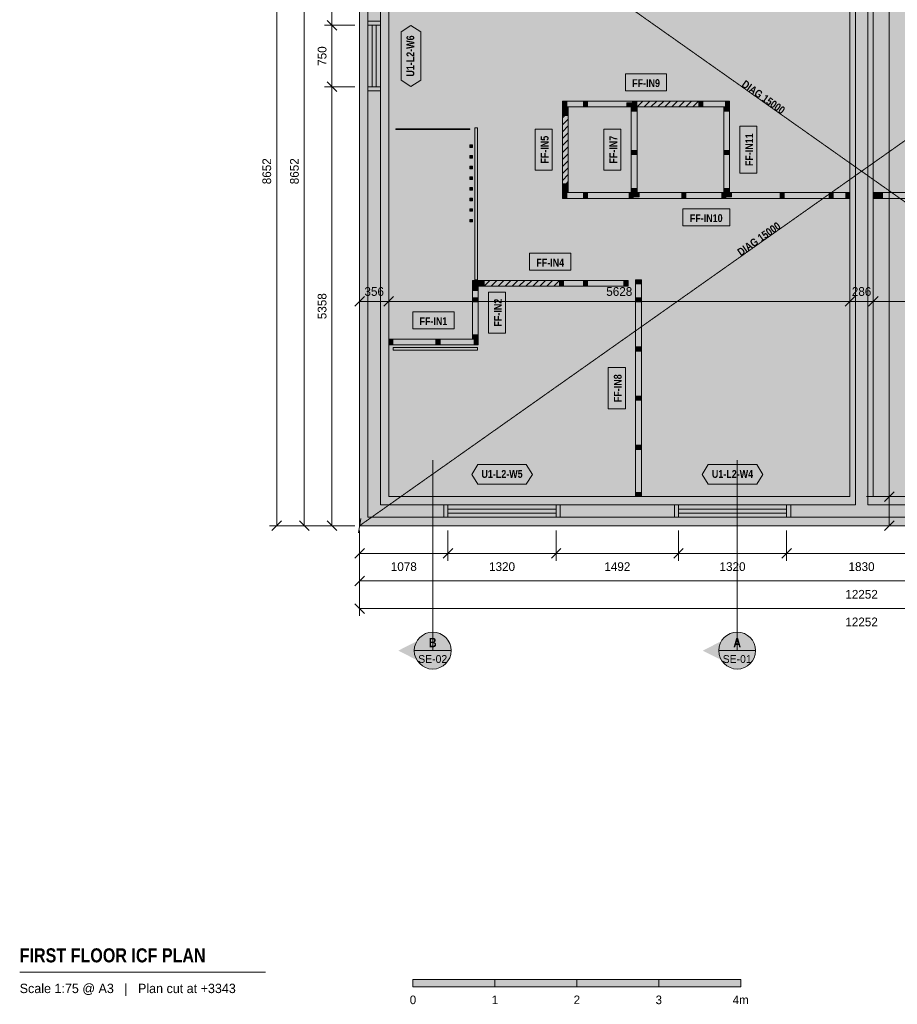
# Model space of a CAD drawing. Header units: millimetres. Extents: x -4149 to 16626, y -5842 to 13682.
# Tile 1 of 4: x -4149 to 6562, y -5842 to 6176. Entities that reach past the tile are written whole.
import ezdxf
from ezdxf.enums import TextEntityAlignment as Align

# ---------------------------------------------------------------- set-up
doc = ezdxf.new("R2010")
doc.units = ezdxf.units.MM
doc.linetypes.add('DASHED', pattern=[1.524, 1.27, -0.254])
for name, color, linetype in [('FILL-C_B2B2B5', 7, 'Continuous'), ('FILL-EPS', 7, 'Continuous'), ('FILL-INK', 7, 'Continuous'), ('FILL-RED', 7, 'Continuous'), ('FILL-TEAL_DK', 7, 'Continuous'), ('FILL-TIMBER', 7, 'Continuous'), ('FILL-WHITE', 7, 'Continuous'), ('LINE-C_85297A', 7, 'Continuous'), ('LINE-C_85297A-DASH', 7, 'DASHED'), ('LINE-INK', 7, 'Continuous'), ('LINE-INK-DASH', 7, 'DASHED'), ('LINE-RED', 7, 'Continuous'), ('LINE-RED-DASH', 7, 'DASHED'), ('LINE-STEEL_GREY', 7, 'Continuous'), ('LINE-STEEL_GREY-DASH', 7, 'DASHED'), ('LINE-TEAL_DK', 7, 'Continuous'), ('LINE-TIMBER_DK', 7, 'Continuous'), ('TEXT-C_85297A', 7, 'Continuous'), ('TEXT-INK', 7, 'Continuous'), ('TEXT-RED', 7, 'Continuous'), ('TEXT-STEEL_GREY', 7, 'Continuous'), ('TEXT-TEAL_DK', 7, 'Continuous')]:
    doc.layers.add(name, color=color, linetype=linetype)
doc.styles.add('OpenSansCondensed-Bold', font='OpenSansCondensed-Bold.ttf')

msp = doc.modelspace()

# ---------------------------------------------------------------- hatches: boundary and pattern name
at = {"layer": 'FILL-C_B2B2B5', "true_color": 0xb2b2b5}
h = msp.add_hatch(color=253, dxfattribs=at)
h.dxf.hatch_style = 1
h.paths.add_polyline_path([(12151, 8551), (12151, 102), (102, 102), (102, 8551)])
h.paths.add_polyline_path([(11998, 254), (11998, 8398), (6202, 8398), (6202, 254)], flags=0)
h.paths.add_polyline_path([(254, 8398), (254, 254), (6050, 254), (6050, 8398)], flags=0)
at = {"layer": 'FILL-EPS', "true_color": 0xccffff}
h = msp.add_hatch(color=7, dxfattribs=at)
h.dxf.hatch_style = 1
h.paths.add_polyline_path([(0, 8652), (12252, 8652), (12252, 0), (0, 0)])
h.paths.add_polyline_path([(102, 8551), (102, 102), (12151, 102), (12151, 8551)], flags=0)
h = msp.add_hatch(color=7, dxfattribs=at)
h.dxf.hatch_style = 1
h.paths.add_polyline_path([(6050, 8398), (6050, 254), (254, 254), (254, 8398)])
h.paths.add_polyline_path([(5983, 356), (5983, 8297), (356, 8297), (356, 356)], flags=0)
h = msp.add_hatch(color=7, dxfattribs=at)
h.dxf.hatch_style = 1
h.paths.add_polyline_path([(6202, 254), (6202, 8398), (11998, 8398), (11998, 254)])
h.paths.add_polyline_path([(11897, 8297), (6269, 8297), (6269, 356), (11897, 356)], flags=0)
at = {"layer": 'FILL-INK', "true_color": 0x14141a}
h = msp.add_hatch(color=250, dxfattribs=at)
h.dxf.hatch_style = 1
h.paths.add_polyline_path([(651, -5630), (1651, -5630), (1651, -5540), (651, -5540)])
h = msp.add_hatch(color=250, dxfattribs=at)
h.dxf.hatch_style = 1
h.paths.add_polyline_path([(2651, -5630), (3651, -5630), (3651, -5540), (2651, -5540)])
at = {"layer": 'FILL-RED', "true_color": 0xb81a1f}
h = msp.add_hatch(color=242, dxfattribs=at)
h.dxf.hatch_style = 1
h.paths.add_polyline_path([(472, -1525), (892, -1739), (892, -1311)])
h = msp.add_hatch(color=242, dxfattribs=at)
h.dxf.hatch_style = 1
h.paths.add_polyline_path([(4188, -1525), (4608, -1739), (4608, -1311)])
at = {"layer": 'FILL-TEAL_DK', "true_color": 0x006b5c}
h = msp.add_hatch(color=126, dxfattribs=at)
h.dxf.hatch_style = 1
h.paths.add_polyline_path([(102, 6158), (254, 6158), (254, 6108), (102, 6108)])
h = msp.add_hatch(color=126, dxfattribs=at)
h.dxf.hatch_style = 1
h.paths.add_polyline_path([(102, 5358), (254, 5358), (254, 5307), (102, 5307)])
h = msp.add_hatch(color=126, dxfattribs=at)
h.dxf.hatch_style = 1
h.paths.add_polyline_path([(1028, 102), (1028, 254), (1078, 254), (1078, 102), (1028, 102)])
h = msp.add_hatch(color=126, dxfattribs=at)
h.dxf.hatch_style = 1
h.paths.add_polyline_path([(2398, 254), (2448, 254), (2448, 102), (2398, 102)])
h = msp.add_hatch(color=126, dxfattribs=at)
h.dxf.hatch_style = 1
h.paths.add_polyline_path([(3841, 254), (3891, 254), (3891, 102), (3841, 102)])
h = msp.add_hatch(color=126, dxfattribs=at)
h.dxf.hatch_style = 1
h.paths.add_polyline_path([(5211, 254), (5261, 254), (5261, 102), (5211, 102)])
at = {"layer": 'FILL-TIMBER', "true_color": 0xeddbb8}
h = msp.add_hatch(color=254, dxfattribs=at)
h.dxf.hatch_style = 1
h.paths.add_polyline_path([(2528, 5113), (2492, 5113), (2478, 5113), (2478, 5133), (2478, 5183), (2513, 5183), (2528, 5183), (2528, 5163)])
h = msp.add_hatch(color=254, dxfattribs=at)
h.dxf.hatch_style = 1
h.paths.add_polyline_path([(2781, 5113), (2745, 5113), (2731, 5113), (2731, 5133), (2731, 5183), (2766, 5183), (2781, 5183), (2781, 5163)])
h = msp.add_hatch(color=254, dxfattribs=at)
h.dxf.hatch_style = 1
h.paths.add_polyline_path([(3382, 5113), (3347, 5113), (3332, 5113), (3332, 5133), (3332, 5183), (3367, 5183), (3382, 5183), (3382, 5163)])
h = msp.add_hatch(color=254, dxfattribs=at)
h.dxf.hatch_style = 1
h.paths.add_polyline_path([(4190, 5113), (4155, 5113), (4140, 5113), (4140, 5133), (4140, 5183), (4175, 5183), (4190, 5183), (4190, 5163)])
h = msp.add_hatch(color=254, dxfattribs=at)
h.dxf.hatch_style = 1
h.paths.add_polyline_path([(4513, 5113), (4478, 5113), (4464, 5113), (4464, 5133), (4464, 5183), (4499, 5183), (4513, 5183), (4513, 5163)])
h = msp.add_hatch(color=254, dxfattribs=at)
h.dxf.hatch_style = 1
h.paths.add_polyline_path([(2547, 5111), (2547, 5076), (2547, 5061), (2527, 5061), (2478, 5061), (2478, 5096), (2478, 5111), (2498, 5111)])
h = msp.add_hatch(color=254, dxfattribs=at)
h.dxf.hatch_style = 1
h.paths.add_polyline_path([(2547, 5056), (2547, 5021), (2547, 5006), (2527, 5006), (2478, 5006), (2478, 5041), (2478, 5056), (2498, 5056)])
h = msp.add_hatch(color=254, dxfattribs=at)
h.dxf.hatch_style = 1
h.paths.add_polyline_path([(3332, 5113), (3282, 5113), (3262, 5113), (3262, 5128), (3262, 5163), (3312, 5163), (3332, 5163), (3332, 5148)])
h = msp.add_hatch(color=254, dxfattribs=at)
h.dxf.hatch_style = 1
h.paths.add_polyline_path([(3386, 5111), (3386, 5076), (3386, 5061), (3365, 5061), (3316, 5061), (3316, 5096), (3316, 5111), (3336, 5111)])
h = msp.add_hatch(color=254, dxfattribs=at)
h.dxf.hatch_style = 1
h.paths.add_polyline_path([(4513, 5111), (4513, 5076), (4513, 5061), (4493, 5061), (4444, 5061), (4444, 5096), (4444, 5111), (4464, 5111)])
h = msp.add_hatch(color=254, dxfattribs=at)
h.dxf.hatch_style = 1
h.paths.add_polyline_path([(3386, 4581), (3386, 4545), (3386, 4531), (3365, 4531), (3316, 4531), (3316, 4566), (3316, 4581), (3336, 4581)])
h = msp.add_hatch(color=254, dxfattribs=at)
h.dxf.hatch_style = 1
h.paths.add_polyline_path([(4513, 4581), (4513, 4545), (4513, 4531), (4493, 4531), (4444, 4531), (4444, 4566), (4444, 4581), (4464, 4581)])
h = msp.add_hatch(color=254, dxfattribs=at)
h.dxf.hatch_style = 1
h.paths.add_polyline_path([(2547, 4172), (2547, 4137), (2547, 4122), (2527, 4122), (2478, 4122), (2478, 4157), (2478, 4172), (2498, 4172)])
h = msp.add_hatch(color=254, dxfattribs=at)
h.dxf.hatch_style = 1
h.paths.add_polyline_path([(2547, 4117), (2547, 4082), (2547, 4067), (2527, 4067), (2478, 4067), (2478, 4102), (2478, 4117), (2498, 4117)])
h = msp.add_hatch(color=254, dxfattribs=at)
h.dxf.hatch_style = 1
h.paths.add_polyline_path([(3386, 4117), (3386, 4082), (3386, 4067), (3365, 4067), (3316, 4067), (3316, 4102), (3316, 4117), (3336, 4117)])
h = msp.add_hatch(color=254, dxfattribs=at)
h.dxf.hatch_style = 1
h.paths.add_polyline_path([(4513, 4117), (4513, 4082), (4513, 4067), (4493, 4067), (4444, 4067), (4444, 4102), (4444, 4117), (4464, 4117)])
h = msp.add_hatch(color=254, dxfattribs=at)
h.dxf.hatch_style = 1
h.paths.add_polyline_path([(2528, 3995), (2492, 3995), (2478, 3995), (2478, 4015), (2478, 4065), (2513, 4065), (2528, 4065), (2528, 4045)])
h = msp.add_hatch(color=254, dxfattribs=at)
h.dxf.hatch_style = 1
h.paths.add_polyline_path([(2781, 3995), (2745, 3995), (2731, 3995), (2731, 4015), (2731, 4065), (2766, 4065), (2781, 4065), (2781, 4045)])
h = msp.add_hatch(color=254, dxfattribs=at)
h.dxf.hatch_style = 1
h.paths.add_polyline_path([(3340, 3995), (3305, 3995), (3290, 3995), (3290, 4015), (3290, 4065), (3326, 4065), (3340, 4065), (3340, 4045)])
h = msp.add_hatch(color=254, dxfattribs=at)
h.dxf.hatch_style = 1
h.paths.add_polyline_path([(3411, 4015), (3361, 4015), (3340, 4015), (3340, 4030), (3340, 4065), (3390, 4065), (3411, 4065), (3411, 4050)])
h = msp.add_hatch(color=254, dxfattribs=at)
h.dxf.hatch_style = 1
h.paths.add_polyline_path([(3981, 3995), (3945, 3995), (3931, 3995), (3931, 4015), (3931, 4065), (3966, 4065), (3981, 4065), (3981, 4045)])
h = msp.add_hatch(color=254, dxfattribs=at)
h.dxf.hatch_style = 1
h.paths.add_polyline_path([(4468, 3995), (4433, 3995), (4419, 3995), (4419, 4015), (4419, 4065), (4454, 4065), (4468, 4065), (4468, 4045)])
h = msp.add_hatch(color=254, dxfattribs=at)
h.dxf.hatch_style = 1
h.paths.add_polyline_path([(4538, 4015), (4489, 4015), (4468, 4015), (4468, 4030), (4468, 4065), (4518, 4065), (4538, 4065), (4538, 4050)])
h = msp.add_hatch(color=254, dxfattribs=at)
h.dxf.hatch_style = 1
h.paths.add_polyline_path([(5181, 3995), (5145, 3995), (5131, 3995), (5131, 4015), (5131, 4065), (5166, 4065), (5181, 4065), (5181, 4045)])
h = msp.add_hatch(color=254, dxfattribs=at)
h.dxf.hatch_style = 1
h.paths.add_polyline_path([(5781, 3995), (5745, 3995), (5731, 3995), (5731, 4015), (5731, 4065), (5766, 4065), (5781, 4065), (5781, 4045)])
h = msp.add_hatch(color=254, dxfattribs=at)
h.dxf.hatch_style = 1
h.paths.add_polyline_path([(5983, 3995), (5948, 3995), (5933, 3995), (5933, 4015), (5933, 4065), (5969, 4065), (5983, 4065), (5983, 4045)])
h = msp.add_hatch(color=254, dxfattribs=at)
h.dxf.hatch_style = 1
h.paths.add_polyline_path([(6319, 3995), (6284, 3995), (6269, 3995), (6269, 4015), (6269, 4065), (6305, 4065), (6319, 4065), (6319, 4045)])
h = msp.add_hatch(color=254, dxfattribs=at)
h.dxf.hatch_style = 1
h.paths.add_polyline_path([(6381, 3995), (6345, 3995), (6331, 3995), (6331, 4015), (6331, 4065), (6366, 4065), (6381, 4065), (6381, 4045)])
h = msp.add_hatch(color=254, dxfattribs=at)
h.dxf.hatch_style = 1
h.paths.add_polyline_path([(1426, 2922), (1391, 2922), (1376, 2922), (1376, 2942), (1376, 2992), (1411, 2992), (1426, 2992), (1426, 2972)])
h = msp.add_hatch(color=254, dxfattribs=at)
h.dxf.hatch_style = 1
h.paths.add_polyline_path([(1446, 2920), (1446, 2885), (1446, 2870), (1426, 2870), (1376, 2870), (1376, 2905), (1376, 2920), (1396, 2920)])
h = msp.add_hatch(color=254, dxfattribs=at)
h.dxf.hatch_style = 1
h.paths.add_polyline_path([(1521, 2922), (1486, 2922), (1471, 2922), (1471, 2942), (1471, 2992), (1506, 2992), (1521, 2992), (1521, 2972)])
h = msp.add_hatch(color=254, dxfattribs=at)
h.dxf.hatch_style = 1
h.paths.add_polyline_path([(2489, 2922), (2454, 2922), (2439, 2922), (2439, 2942), (2439, 2992), (2474, 2992), (2489, 2992), (2489, 2972)])
h = msp.add_hatch(color=254, dxfattribs=at)
h.dxf.hatch_style = 1
h.paths.add_polyline_path([(2781, 2922), (2745, 2922), (2731, 2922), (2731, 2942), (2731, 2992), (2766, 2992), (2781, 2992), (2781, 2972)])
h = msp.add_hatch(color=254, dxfattribs=at)
h.dxf.hatch_style = 1
h.paths.add_polyline_path([(3276, 2922), (3241, 2922), (3226, 2922), (3226, 2942), (3226, 2992), (3262, 2992), (3276, 2992), (3276, 2972)])
h = msp.add_hatch(color=254, dxfattribs=at)
h.dxf.hatch_style = 1
h.paths.add_polyline_path([(3439, 3001), (3439, 2966), (3439, 2951), (3418, 2951), (3369, 2951), (3369, 2986), (3369, 3001), (3389, 3001)])
h = msp.add_hatch(color=254, dxfattribs=at)
h.dxf.hatch_style = 1
h.paths.add_polyline_path([(1446, 2781), (1446, 2745), (1446, 2731), (1426, 2731), (1376, 2731), (1376, 2766), (1376, 2781), (1396, 2781)])
h = msp.add_hatch(color=254, dxfattribs=at)
h.dxf.hatch_style = 1
h.paths.add_polyline_path([(3439, 2781), (3439, 2745), (3439, 2731), (3418, 2731), (3369, 2731), (3369, 2766), (3369, 2781), (3389, 2781)])
h = msp.add_hatch(color=254, dxfattribs=at)
h.dxf.hatch_style = 1
h.paths.add_polyline_path([(1446, 2330), (1446, 2294), (1446, 2280), (1426, 2280), (1376, 2280), (1376, 2315), (1376, 2330), (1396, 2330)])
h = msp.add_hatch(color=254, dxfattribs=at)
h.dxf.hatch_style = 1
h.paths.add_polyline_path([(406, 2208), (371, 2208), (356, 2208), (356, 2228), (356, 2278), (391, 2278), (406, 2278), (406, 2257)])
h = msp.add_hatch(color=254, dxfattribs=at)
h.dxf.hatch_style = 1
h.paths.add_polyline_path([(981, 2208), (945, 2208), (931, 2208), (931, 2228), (931, 2278), (966, 2278), (981, 2278), (981, 2257)])
h = msp.add_hatch(color=254, dxfattribs=at)
h.dxf.hatch_style = 1
h.paths.add_polyline_path([(1446, 2208), (1411, 2208), (1396, 2208), (1396, 2228), (1396, 2278), (1431, 2278), (1446, 2278), (1446, 2257)])
h = msp.add_hatch(color=254, dxfattribs=at)
h.dxf.hatch_style = 1
h.paths.add_polyline_path([(3439, 2181), (3439, 2145), (3439, 2131), (3418, 2131), (3369, 2131), (3369, 2166), (3369, 2181), (3389, 2181)])
h = msp.add_hatch(color=254, dxfattribs=at)
h.dxf.hatch_style = 1
h.paths.add_polyline_path([(3439, 1581), (3439, 1545), (3439, 1531), (3418, 1531), (3369, 1531), (3369, 1566), (3369, 1581), (3389, 1581)])
h = msp.add_hatch(color=254, dxfattribs=at)
h.dxf.hatch_style = 1
h.paths.add_polyline_path([(3439, 981), (3439, 945), (3439, 931), (3418, 931), (3369, 931), (3369, 966), (3369, 981), (3389, 981)])
h = msp.add_hatch(color=254, dxfattribs=at)
h.dxf.hatch_style = 1
h.paths.add_polyline_path([(3439, 406), (3439, 371), (3439, 356), (3418, 356), (3369, 356), (3369, 391), (3369, 406), (3389, 406)])
at = {"layer": 'FILL-WHITE', "true_color": 0xffffff}
h = msp.add_hatch(color=7, dxfattribs=at)
h.dxf.hatch_style = 1
h.paths.add_polyline_path([(626, 5362), (506, 5437), (506, 6028), (626, 6103), (746, 6028), (746, 5437)])
h = msp.add_hatch(color=7, dxfattribs=at)
h.dxf.hatch_style = 1
h.paths.add_polyline_path([(4487, 5373), (5211, 4863), (5365, 5081), (4642, 5592)])
h = msp.add_hatch(color=7, dxfattribs=at)
h.dxf.hatch_style = 1
h.paths.add_polyline_path([(3245, 5309), (3746, 5309), (3746, 5517), (3245, 5517)])
at = {"layer": 'FILL-WHITE', "true_color": 0xfaf5e8}
h = msp.add_hatch(color=7, dxfattribs=at)
h.dxf.hatch_style = 1
h.paths.add_polyline_path([(2781, 5113), (2745, 5113), (2731, 5113), (2528, 5113), (2492, 5113), (2478, 5113), (2478, 5133), (2478, 5183), (2513, 5183), (2528, 5183), (2731, 5183), (2766, 5183), (2781, 5183), (3332, 5183), (3367, 5183), (3382, 5183), (3382, 5163), (3382, 5113), (3347, 5113), (3332, 5113), (3282, 5113), (3262, 5113)])
at = {"layer": 'FILL-WHITE', "true_color": 0xffffff}
h = msp.add_hatch(color=7, dxfattribs=at)
h.dxf.hatch_style = 1
h.paths.add_polyline_path([(3382, 5113), (3382, 5183), (4140, 5183), (4140, 5113)])
at = {"layer": 'FILL-WHITE', "true_color": 0xfaf5e8}
h = msp.add_hatch(color=7, dxfattribs=at)
h.dxf.hatch_style = 1
h.paths.add_polyline_path([(4140, 5113), (4140, 5133), (4140, 5183), (4175, 5183), (4190, 5183), (4464, 5183), (4499, 5183), (4513, 5183), (4513, 5163), (4513, 5113), (4478, 5113), (4464, 5113), (4190, 5113), (4155, 5113)])
h = msp.add_hatch(color=7, dxfattribs=at)
h.dxf.hatch_style = 1
h.paths.add_polyline_path([(2547, 5006), (2527, 5006), (2478, 5006), (2478, 5041), (2478, 5056), (2478, 5061), (2478, 5096), (2478, 5111), (2498, 5111), (2547, 5111), (2547, 5076), (2547, 5061), (2547, 5056), (2547, 5021)])
h = msp.add_hatch(color=7, dxfattribs=at)
h.dxf.hatch_style = 1
h.paths.add_polyline_path([(3386, 4067), (3365, 4067), (3316, 4067), (3316, 4102), (3316, 4117), (3316, 4531), (3316, 4566), (3316, 4581), (3316, 5061), (3316, 5096), (3316, 5111), (3336, 5111), (3386, 5111), (3386, 5076), (3386, 5061), (3386, 4581), (3386, 4545), (3386, 4531), (3386, 4117), (3386, 4082)])
h = msp.add_hatch(color=7, dxfattribs=at)
h.dxf.hatch_style = 1
h.paths.add_polyline_path([(4513, 4067), (4493, 4067), (4444, 4067), (4444, 4102), (4444, 4117), (4444, 4531), (4444, 4566), (4444, 4581), (4444, 5061), (4444, 5096), (4444, 5111), (4464, 5111), (4513, 5111), (4513, 5076), (4513, 5061), (4513, 4581), (4513, 4545), (4513, 4531), (4513, 4117), (4513, 4082)])
at = {"layer": 'FILL-WHITE', "true_color": 0xffffff}
h = msp.add_hatch(color=7, dxfattribs=at)
h.dxf.hatch_style = 1
h.paths.add_polyline_path([(2478, 4172), (2478, 5006), (2547, 5006), (2547, 4172)])
h = msp.add_hatch(color=7, dxfattribs=at)
h.dxf.hatch_style = 1
h.paths.add_polyline_path([(441, 4843), (1344, 4843), (1344, 4834), (441, 4834)])
h = msp.add_hatch(color=7, dxfattribs=at)
h.dxf.hatch_style = 1
h.paths.add_polyline_path([(1406, 4855), (1438, 4855), (1438, 3001), (1406, 3001)])
h = msp.add_hatch(color=7, dxfattribs=at)
h.dxf.hatch_style = 1
h.paths.add_polyline_path([(2351, 4338), (2351, 4840), (2144, 4840), (2144, 4338)])
h = msp.add_hatch(color=7, dxfattribs=at)
h.dxf.hatch_style = 1
h.paths.add_polyline_path([(3189, 4338), (3189, 4840), (2982, 4840), (2982, 4338)])
h = msp.add_hatch(color=7, dxfattribs=at)
h.dxf.hatch_style = 1
h.paths.add_polyline_path([(4847, 4301), (4847, 4877), (4640, 4877), (4640, 4301)])
h = msp.add_hatch(color=7, dxfattribs=at)
h.dxf.hatch_style = 1
h.paths.add_polyline_path([(1344, 4649), (1376, 4649), (1376, 4617), (1344, 4617)])
h = msp.add_hatch(color=7, dxfattribs=at)
h.dxf.hatch_style = 1
h.paths.add_polyline_path([(1344, 4519), (1376, 4519), (1376, 4487), (1344, 4487)])
h = msp.add_hatch(color=7, dxfattribs=at)
h.dxf.hatch_style = 1
h.paths.add_polyline_path([(1344, 4389), (1376, 4389), (1376, 4357), (1344, 4357)])
h = msp.add_hatch(color=7, dxfattribs=at)
h.dxf.hatch_style = 1
h.paths.add_polyline_path([(1344, 4259), (1376, 4259), (1376, 4227), (1344, 4227)])
h = msp.add_hatch(color=7, dxfattribs=at)
h.dxf.hatch_style = 1
h.paths.add_polyline_path([(1344, 4129), (1376, 4129), (1376, 4097), (1344, 4097)])
at = {"layer": 'FILL-WHITE', "true_color": 0xfaf5e8}
h = msp.add_hatch(color=7, dxfattribs=at)
h.dxf.hatch_style = 1
h.paths.add_polyline_path([(2547, 4067), (2527, 4067), (2478, 4067), (2478, 4102), (2478, 4117), (2478, 4122), (2478, 4157), (2478, 4172), (2498, 4172), (2547, 4172), (2547, 4137), (2547, 4122), (2547, 4117), (2547, 4082)])
at = {"layer": 'FILL-WHITE', "true_color": 0xffffff}
h = msp.add_hatch(color=7, dxfattribs=at)
h.dxf.hatch_style = 1
h.paths.add_polyline_path([(1344, 3999), (1376, 3999), (1376, 3967), (1344, 3967)])
at = {"layer": 'FILL-WHITE', "true_color": 0xfaf5e8}
h = msp.add_hatch(color=7, dxfattribs=at)
h.dxf.hatch_style = 1
h.paths.add_polyline_path([(2478, 3995), (2478, 4015), (2478, 4065), (2513, 4065), (2528, 4065), (2731, 4065), (2766, 4065), (2781, 4065), (3290, 4065), (3326, 4065), (3340, 4065), (3390, 4065), (3411, 4065), (3931, 4065), (3966, 4065), (3981, 4065), (4419, 4065), (4454, 4065), (4468, 4065), (4518, 4065), (4538, 4065), (5131, 4065), (5166, 4065), (5181, 4065), (5731, 4065), (5766, 4065), (5781, 4065), (5933, 4065), (5969, 4065), (5983, 4065), (5983, 4045), (5983, 3995), (5948, 3995), (5933, 3995), (5781, 3995), (5745, 3995), (5731, 3995), (5181, 3995), (5145, 3995), (5131, 3995), (4468, 3995), (4433, 3995), (4419, 3995), (3981, 3995), (3945, 3995), (3931, 3995), (3340, 3995), (3305, 3995), (3290, 3995), (2781, 3995), (2745, 3995), (2731, 3995), (2528, 3995), (2492, 3995)])
h = msp.add_hatch(color=7, dxfattribs=at)
h.dxf.hatch_style = 1
h.paths.add_polyline_path([(6269, 3995), (6269, 4015), (6269, 4065), (6305, 4065), (6319, 4065), (6331, 4065), (6366, 4065), (6381, 4065), (6931, 4065), (6966, 4065), (6981, 4065), (7531, 4065), (7566, 4065), (7581, 4065), (7714, 4065), (7749, 4065), (7764, 4065), (7813, 4065), (7834, 4065), (8131, 4065), (8166, 4065), (8181, 4065), (8731, 4065), (8766, 4065), (8781, 4065), (8842, 4065), (8877, 4065), (8892, 4065), (8941, 4065), (8962, 4065), (9331, 4065), (9366, 4065), (9381, 4065), (9725, 4065), (9760, 4065), (9775, 4065), (9775, 4045), (9775, 3995), (9740, 3995), (9725, 3995), (9381, 3995), (9345, 3995), (9331, 3995), (8892, 3995), (8857, 3995), (8842, 3995), (8781, 3995), (8745, 3995), (8731, 3995), (8181, 3995), (8145, 3995), (8131, 3995), (7764, 3995), (7729, 3995), (7714, 3995), (7581, 3995), (7545, 3995), (7531, 3995), (6981, 3995), (6945, 3995), (6931, 3995), (6381, 3995), (6345, 3995), (6331, 3995), (6319, 3995), (6284, 3995)])
at = {"layer": 'FILL-WHITE', "true_color": 0xffffff}
h = msp.add_hatch(color=7, dxfattribs=at)
h.dxf.hatch_style = 1
h.paths.add_polyline_path([(1344, 3869), (1376, 3869), (1376, 3837), (1344, 3837)])
h = msp.add_hatch(color=7, dxfattribs=at)
h.dxf.hatch_style = 1
h.paths.add_polyline_path([(3943, 3661), (4518, 3661), (4518, 3869), (3943, 3869)])
h = msp.add_hatch(color=7, dxfattribs=at)
h.dxf.hatch_style = 1
h.paths.add_polyline_path([(4591, 3132), (5314, 3643), (5160, 3861), (4437, 3350)])
h = msp.add_hatch(color=7, dxfattribs=at)
h.dxf.hatch_style = 1
h.paths.add_polyline_path([(1344, 3739), (1376, 3739), (1376, 3707), (1344, 3707)])
h = msp.add_hatch(color=7, dxfattribs=at)
h.dxf.hatch_style = 1
h.paths.add_polyline_path([(2075, 3118), (2577, 3118), (2577, 3326), (2075, 3326)])
at = {"layer": 'FILL-WHITE', "true_color": 0xfaf5e8}
h = msp.add_hatch(color=7, dxfattribs=at)
h.dxf.hatch_style = 1
h.paths.add_polyline_path([(1376, 2922), (1376, 2942), (1376, 2992), (1411, 2992), (1426, 2992), (1471, 2992), (1506, 2992), (1521, 2992), (1521, 2972), (1521, 2922), (1486, 2922), (1471, 2922), (1426, 2922), (1391, 2922)])
h = msp.add_hatch(color=7, dxfattribs=at)
h.dxf.hatch_style = 1
h.paths.add_polyline_path([(1446, 2280), (1426, 2280), (1376, 2280), (1376, 2315), (1376, 2330), (1376, 2731), (1376, 2766), (1376, 2781), (1376, 2870), (1376, 2905), (1376, 2920), (1396, 2920), (1446, 2920), (1446, 2885), (1446, 2870), (1446, 2781), (1446, 2745), (1446, 2731), (1446, 2330), (1446, 2294)])
at = {"layer": 'FILL-WHITE', "true_color": 0xffffff}
h = msp.add_hatch(color=7, dxfattribs=at)
h.dxf.hatch_style = 1
h.paths.add_polyline_path([(1521, 2922), (1521, 2992), (2439, 2992), (2439, 2922)])
at = {"layer": 'FILL-WHITE', "true_color": 0xfaf5e8}
h = msp.add_hatch(color=7, dxfattribs=at)
h.dxf.hatch_style = 1
h.paths.add_polyline_path([(2439, 2922), (2439, 2942), (2439, 2992), (2474, 2992), (2489, 2992), (2731, 2992), (2766, 2992), (2781, 2992), (3226, 2992), (3262, 2992), (3276, 2992), (3276, 2972), (3276, 2922), (3241, 2922), (3226, 2922), (2781, 2922), (2745, 2922), (2731, 2922), (2489, 2922), (2454, 2922)])
h = msp.add_hatch(color=7, dxfattribs=at)
h.dxf.hatch_style = 1
h.paths.add_polyline_path([(3439, 356), (3418, 356), (3369, 356), (3369, 391), (3369, 406), (3369, 931), (3369, 966), (3369, 981), (3369, 1531), (3369, 1566), (3369, 1581), (3369, 2131), (3369, 2166), (3369, 2181), (3369, 2731), (3369, 2766), (3369, 2781), (3369, 2951), (3369, 2986), (3369, 3001), (3389, 3001), (3439, 3001), (3439, 2966), (3439, 2951), (3439, 2781), (3439, 2745), (3439, 2731), (3439, 2181), (3439, 2145), (3439, 2131), (3439, 1581), (3439, 1545), (3439, 1531), (3439, 981), (3439, 945), (3439, 931), (3439, 406), (3439, 371)])
at = {"layer": 'FILL-WHITE', "true_color": 0xffffff}
h = msp.add_hatch(color=7, dxfattribs=at)
h.dxf.hatch_style = 1
h.paths.add_polyline_path([(1780, 2349), (1780, 2851), (1572, 2851), (1572, 2349)])
h = msp.add_hatch(color=7, dxfattribs=at)
h.dxf.hatch_style = 1
h.paths.add_polyline_path([(650, 2404), (1152, 2404), (1152, 2611), (650, 2611)])
at = {"layer": 'FILL-WHITE', "true_color": 0xfaf5e8}
h = msp.add_hatch(color=7, dxfattribs=at)
h.dxf.hatch_style = 1
h.paths.add_polyline_path([(356, 2208), (356, 2228), (356, 2278), (391, 2278), (406, 2278), (931, 2278), (966, 2278), (981, 2278), (1396, 2278), (1431, 2278), (1446, 2278), (1446, 2257), (1446, 2208), (1411, 2208), (1396, 2208), (981, 2208), (945, 2208), (931, 2208), (406, 2208), (371, 2208)])
at = {"layer": 'FILL-WHITE', "true_color": 0xffffff}
h = msp.add_hatch(color=7, dxfattribs=at)
h.dxf.hatch_style = 1
h.paths.add_polyline_path([(409, 2176), (1438, 2176), (1438, 2144), (409, 2144)])
h = msp.add_hatch(color=7, dxfattribs=at)
h.dxf.hatch_style = 1
h.paths.add_polyline_path([(3243, 1428), (3243, 1929), (3035, 1929), (3035, 1428)])
h = msp.add_hatch(color=7, dxfattribs=at)
h.dxf.hatch_style = 1
h.paths.add_polyline_path([(1368, 626), (1443, 746), (2034, 746), (2109, 626), (2034, 506), (1443, 506)])
h = msp.add_hatch(color=7, dxfattribs=at)
h.dxf.hatch_style = 1
h.paths.add_polyline_path([(4180, 626), (4255, 746), (4847, 746), (4922, 626), (4847, 506), (4255, 506)])
h = msp.add_hatch(color=7, dxfattribs=at)
h.dxf.hatch_style = 1
h.paths.add_polyline_path([(1117, -1525), (1109, -1467), (1087, -1412), (1051, -1366), (1004, -1330), (950, -1308), (892, -1300), (834, -1308), (779, -1330), (733, -1366), (697, -1412), (675, -1467), (667, -1525), (675, -1583), (697, -1638), (733, -1684), (779, -1720), (834, -1742), (892, -1750), (950, -1742), (1004, -1720), (1051, -1684), (1087, -1638), (1109, -1583)])
h = msp.add_hatch(color=7, dxfattribs=at)
h.dxf.hatch_style = 1
h.paths.add_polyline_path([(4833, -1525), (4825, -1467), (4803, -1412), (4767, -1366), (4721, -1330), (4666, -1308), (4608, -1300), (4550, -1308), (4496, -1330), (4449, -1366), (4413, -1412), (4391, -1467), (4383, -1525), (4391, -1583), (4413, -1638), (4449, -1684), (4496, -1720), (4550, -1742), (4608, -1750), (4666, -1742), (4721, -1720), (4767, -1684), (4803, -1638), (4825, -1583)])
h = msp.add_hatch(color=7, dxfattribs=at)
h.dxf.hatch_style = 1
h.paths.add_polyline_path([(1651, -5630), (2651, -5630), (2651, -5540), (1651, -5540)])
h = msp.add_hatch(color=7, dxfattribs=at)
h.dxf.hatch_style = 1
h.paths.add_polyline_path([(3651, -5630), (4651, -5630), (4651, -5540), (3651, -5540)])

# ---------------------------------------------------------------- linework, layer by layer
at = {"layer": 'LINE-C_85297A', "lineweight": 5}
msp.add_line((-15, -89), (15, 89), dxfattribs=at)
at = {"layer": 'LINE-C_85297A-DASH', "lineweight": 5}
for p, q in [((0, 0), (12252, 8652)), ((0, 8652), (12252, 0))]:
    msp.add_line(p, q, dxfattribs=at)
at = {"layer": 'LINE-INK', "lineweight": 5}
for p, q in [((-1012, 8652), (-1012, 0)), ((-675, 0), (-675, 8652)), ((-338, 0), (-338, 8652)), ((6464, 356), (6464, 8297)), ((-279, 6049), (-396, 6166)), ((-60, 6108), (-428, 6108)), ((0, 6108), (0, 5358)), ((153, 6108), (153, 5358)), ((203, 6108), (203, 5358)), ((356, 6108), (356, 5358)), ((-279, 5299), (-396, 5416)), ((-60, 5358), (-428, 5358)), ((-58, 2680), (58, 2796)), ((0, 2738), (0, 2828)), ((297, 2680), (414, 2796)), ((356, 2738), (356, 2828)), ((5925, 2680), (6042, 2796)), ((5983, 2738), (5983, 2828)), ((6211, 2680), (6327, 2796)), ((6269, 2738), (6269, 2828)), ((0, 2738), (12252, 2738)), ((6405, 297), (6522, 414)), ((6405, 297), (6522, 414)), ((1078, 356), (2398, 356)), ((3891, 356), (5211, 356)), ((6186, 356), (6554, 356)), ((6186, 356), (6554, 356)), ((6464, 0), (6464, 356)), ((1078, 203), (2398, 203)), ((1078, 153), (2398, 153)), ((3891, 203), (5211, 203)), ((3891, 153), (5211, 153)), ((-60, 0), (-1102, 0)), ((-954, 58), (-1071, -58)), ((-60, 0), (-765, 0)), ((-617, -58), (-733, 58)), ((-60, 0), (-428, 0)), ((-279, -58), (-396, 58)), ((1078, 0), (2398, 0)), ((3891, 0), (5211, 0)), ((6186, 0), (6554, 0)), ((6405, -58), (6522, 58)), ((0, -60), (0, -428)), ((0, -60), (0, -765)), ((0, -60), (0, -1102)), ((1078, -60), (1078, -428)), ((2398, -60), (2398, -428)), ((3891, -60), (3891, -428)), ((5211, -60), (5211, -428)), ((58, -279), (-58, -396)), ((12252, -338), (0, -338)), ((1137, -279), (1020, -396)), ((2457, -279), (2340, -396)), ((3949, -279), (3833, -396)), ((5269, -279), (5153, -396)), ((58, -617), (-58, -733)), ((12252, -675), (0, -675)), ((-58, -954), (58, -1071)), ((0, -1012), (12252, -1012)), ((-4149, -5450), (-1149, -5450))]:
    msp.add_line(p, q, dxfattribs=at)
for points in [[(0, 0), (0, 8652), (12252, 8652), (12252, 0)], [(356, 356), (5983, 356), (5983, 8297), (356, 8297)], [(11897, 356), (11897, 8297), (6269, 8297), (6269, 356)], [(3245, 5309), (3746, 5309), (3746, 5517), (3245, 5517)], [(2781, 5113), (2745, 5113), (2731, 5113), (2528, 5113), (2492, 5113), (2478, 5113), (2478, 5113), (2478, 5133), (2478, 5183), (2478, 5183), (2513, 5183), (2528, 5183), (2731, 5183), (2766, 5183), (2781, 5183), (3332, 5183), (3367, 5183), (3382, 5183), (3382, 5183), (3382, 5163), (3382, 5113), (3382, 5113), (3347, 5113), (3332, 5113), (3282, 5113), (3262, 5113)], [(4140, 5113), (4140, 5113), (4140, 5113), (4140, 5133), (4140, 5183), (4140, 5183), (4140, 5183), (4140, 5183), (4175, 5183), (4190, 5183), (4464, 5183), (4499, 5183), (4513, 5183), (4513, 5183), (4513, 5183), (4513, 5183), (4513, 5163), (4513, 5113), (4513, 5113), (4513, 5113), (4513, 5113), (4478, 5113), (4464, 5113), (4190, 5113), (4155, 5113), (4140, 5113)], [(2547, 5006), (2527, 5006), (2478, 5006), (2478, 5041), (2478, 5056), (2478, 5061), (2478, 5096), (2478, 5111), (2498, 5111), (2547, 5111), (2547, 5076), (2547, 5061), (2547, 5056), (2547, 5021)], [(3386, 4067), (3386, 4067), (3365, 4067), (3316, 4067), (3316, 4067), (3316, 4102), (3316, 4117), (3316, 4531), (3316, 4566), (3316, 4581), (3316, 5061), (3316, 5096), (3316, 5111), (3316, 5111), (3336, 5111), (3386, 5111), (3386, 5111), (3386, 5076), (3386, 5061), (3386, 4581), (3386, 4545), (3386, 4531), (3386, 4117), (3386, 4082)], [(4513, 4067), (4513, 4067), (4513, 4067), (4513, 4067), (4493, 4067), (4444, 4067), (4444, 4067), (4444, 4067), (4444, 4067), (4444, 4102), (4444, 4117), (4444, 4531), (4444, 4566), (4444, 4581), (4444, 5061), (4444, 5096), (4444, 5111), (4444, 5111), (4444, 5111), (4444, 5111), (4464, 5111), (4513, 5111), (4513, 5111), (4513, 5111), (4513, 5111), (4513, 5076), (4513, 5061), (4513, 4581), (4513, 4545), (4513, 4531), (4513, 4117), (4513, 4082)], [(441, 4843), (441, 4843), (1344, 4843), (1344, 4834), (1344, 4834), (441, 4834)], [(1406, 4855), (1406, 4855), (1406, 4855), (1406, 4855), (1438, 4855), (1438, 3001), (1438, 3001), (1438, 3001), (1438, 3001), (1406, 3001)], [(2351, 4338), (2351, 4840), (2144, 4840), (2144, 4338)], [(3189, 4338), (3189, 4840), (2982, 4840), (2982, 4338)], [(4847, 4301), (4847, 4877), (4640, 4877), (4640, 4301)], [(1344, 4649), (1376, 4649), (1376, 4617), (1344, 4617)], [(1344, 4519), (1376, 4519), (1376, 4487), (1344, 4487)], [(1344, 4389), (1376, 4389), (1376, 4357), (1344, 4357)], [(1344, 4259), (1376, 4259), (1376, 4227), (1344, 4227)], [(1344, 4129), (1376, 4129), (1376, 4097), (1344, 4097)], [(2547, 4067), (2527, 4067), (2478, 4067), (2478, 4102), (2478, 4117), (2478, 4122), (2478, 4157), (2478, 4172), (2498, 4172), (2547, 4172), (2547, 4137), (2547, 4122), (2547, 4117), (2547, 4082)], [(1344, 3999), (1376, 3999), (1376, 3967), (1344, 3967)], [(2478, 3995), (2478, 4015), (2478, 4065), (2478, 4065), (2513, 4065), (2528, 4065), (2731, 4065), (2766, 4065), (2781, 4065), (3290, 4065), (3326, 4065), (3340, 4065), (3390, 4065), (3411, 4065), (3931, 4065), (3966, 4065), (3981, 4065), (4419, 4065), (4454, 4065), (4468, 4065), (4518, 4065), (4538, 4065), (5131, 4065), (5166, 4065), (5181, 4065), (5731, 4065), (5766, 4065), (5781, 4065), (5933, 4065), (5969, 4065), (5983, 4065), (5983, 4065), (5983, 4045), (5983, 3995), (5983, 3995), (5948, 3995), (5933, 3995), (5781, 3995), (5745, 3995), (5731, 3995), (5181, 3995), (5145, 3995), (5131, 3995), (4468, 3995), (4433, 3995), (4419, 3995), (3981, 3995), (3945, 3995), (3931, 3995), (3340, 3995), (3305, 3995), (3290, 3995), (2781, 3995), (2745, 3995), (2731, 3995), (2528, 3995), (2492, 3995), (2478, 3995)], [(1344, 3869), (1376, 3869), (1376, 3837), (1344, 3837)], [(3943, 3661), (4518, 3661), (4518, 3869), (3943, 3869)], [(1344, 3739), (1376, 3739), (1376, 3707), (1344, 3707)], [(2075, 3118), (2577, 3118), (2577, 3326), (2075, 3326)], [(1376, 2922), (1376, 2942), (1376, 2992), (1411, 2992), (1426, 2992), (1471, 2992), (1506, 2992), (1521, 2992), (1521, 2972), (1521, 2922), (1486, 2922), (1471, 2922), (1426, 2922), (1391, 2922)], [(1446, 2280), (1446, 2280), (1426, 2280), (1376, 2280), (1376, 2280), (1376, 2315), (1376, 2330), (1376, 2731), (1376, 2766), (1376, 2781), (1376, 2870), (1376, 2905), (1376, 2920), (1376, 2920), (1396, 2920), (1446, 2920), (1446, 2920), (1446, 2885), (1446, 2870), (1446, 2781), (1446, 2745), (1446, 2731), (1446, 2330), (1446, 2294)], [(2439, 2922), (2439, 2922), (2439, 2922), (2439, 2942), (2439, 2992), (2439, 2992), (2439, 2992), (2439, 2992), (2474, 2992), (2489, 2992), (2731, 2992), (2766, 2992), (2781, 2992), (3226, 2992), (3262, 2992), (3276, 2992), (3276, 2992), (3276, 2992), (3276, 2992), (3276, 2972), (3276, 2922), (3276, 2922), (3276, 2922), (3276, 2922), (3241, 2922), (3226, 2922), (2781, 2922), (2745, 2922), (2731, 2922), (2489, 2922), (2454, 2922), (2439, 2922)], [(3439, 356), (3439, 356), (3418, 356), (3369, 356), (3369, 356), (3369, 391), (3369, 406), (3369, 931), (3369, 966), (3369, 981), (3369, 1531), (3369, 1566), (3369, 1581), (3369, 2131), (3369, 2166), (3369, 2181), (3369, 2731), (3369, 2766), (3369, 2781), (3369, 2951), (3369, 2986), (3369, 3001), (3369, 3001), (3389, 3001), (3439, 3001), (3439, 3001), (3439, 2966), (3439, 2951), (3439, 2781), (3439, 2745), (3439, 2731), (3439, 2181), (3439, 2145), (3439, 2131), (3439, 1581), (3439, 1545), (3439, 1531), (3439, 981), (3439, 945), (3439, 931), (3439, 406), (3439, 371)], [(1780, 2349), (1780, 2851), (1572, 2851), (1572, 2349)], [(650, 2404), (1152, 2404), (1152, 2611), (650, 2611)], [(356, 2208), (356, 2208), (356, 2228), (356, 2278), (356, 2278), (391, 2278), (406, 2278), (931, 2278), (966, 2278), (981, 2278), (1396, 2278), (1431, 2278), (1446, 2278), (1446, 2278), (1446, 2257), (1446, 2208), (1446, 2208), (1411, 2208), (1396, 2208), (981, 2208), (945, 2208), (931, 2208), (406, 2208), (371, 2208)], [(409, 2176), (1438, 2176), (1438, 2144), (409, 2144)], [(3243, 1428), (3243, 1929), (3035, 1929), (3035, 1428)], [(651, -5630), (1651, -5630), (1651, -5540), (651, -5540)], [(1651, -5630), (2651, -5630), (2651, -5540), (1651, -5540)], [(2651, -5630), (3651, -5630), (3651, -5540), (2651, -5540)], [(3651, -5630), (4651, -5630), (4651, -5540), (3651, -5540)]]:
    msp.add_lwpolyline(points, close=True, dxfattribs=at)
msp.add_lwpolyline([(6931, 3995), (6381, 3995), (6345, 3995), (6331, 3995), (6319, 3995), (6284, 3995), (6269, 3995), (6269, 3995), (6269, 4015), (6269, 4065), (6269, 4065), (6305, 4065), (6319, 4065), (6331, 4065), (6366, 4065), (6381, 4065), (6931, 4065)], dxfattribs=at)
at = {"layer": 'LINE-INK-DASH', "lineweight": 5}
for points in [[(3382, 5113), (3382, 5183), (4140, 5183), (4140, 5113)], [(2478, 4172), (2478, 5006), (2547, 5006), (2547, 4172)], [(1521, 2922), (1521, 2992), (2439, 2992), (2439, 2922)]]:
    msp.add_lwpolyline(points, close=True, dxfattribs=at)
at = {"layer": 'LINE-RED', "lineweight": 5}
for p, q in [((667, -1525), (1117, -1525)), ((4383, -1525), (4833, -1525))]:
    msp.add_line(p, q, dxfattribs=at)
for centre in [(892, -1525), (4608, -1525)]:
    msp.add_circle(centre, 225, dxfattribs=at)
at = {"layer": 'LINE-RED-DASH', "lineweight": 5}
for p, q in [((892, -1525), (892, 800)), ((4608, -1525), (4608, 800))]:
    msp.add_line(p, q, dxfattribs=at)
at = {"layer": 'LINE-STEEL_GREY', "lineweight": 5}
for points in [[(12151, 8551), (12151, 102), (102, 102), (102, 8551)], [(254, 8398), (254, 254), (6050, 254), (6050, 8398)], [(11998, 254), (11998, 8398), (6202, 8398), (6202, 254)]]:
    msp.add_lwpolyline(points, close=True, dxfattribs=at)
at = {"layer": 'LINE-STEEL_GREY-DASH', "lineweight": 5}
for points in [[(0, 8652), (12252, 8652), (12252, 0), (0, 0)], [(5983, 8297), (356, 8297), (356, 356), (5983, 356)], [(6269, 356), (11897, 356), (11897, 8297), (6269, 8297)]]:
    msp.add_lwpolyline(points, close=True, dxfattribs=at)
at = {"layer": 'LINE-TEAL_DK', "lineweight": 5}
for points in [[(102, 6158), (254, 6158), (254, 6108), (102, 6108)], [(626, 5362), (506, 5437), (506, 6028), (626, 6103), (746, 6028), (746, 5437)], [(102, 5358), (254, 5358), (254, 5307), (102, 5307)], [(1368, 626), (1443, 746), (2034, 746), (2109, 626), (2034, 506), (1443, 506)], [(4180, 626), (4255, 746), (4847, 746), (4922, 626), (4847, 506), (4255, 506)], [(1028, 102), (1028, 102), (1028, 254), (1028, 254), (1028, 254), (1028, 254), (1078, 254), (1078, 254), (1078, 254), (1078, 254), (1078, 102), (1078, 102), (1078, 102), (1078, 102), (1028, 102), (1028, 102)], [(2398, 254), (2448, 254), (2448, 102), (2398, 102)], [(3841, 254), (3891, 254), (3891, 102), (3841, 102)], [(5211, 254), (5261, 254), (5261, 102), (5211, 102)]]:
    msp.add_lwpolyline(points, close=True, dxfattribs=at)
at = {"layer": 'LINE-TIMBER_DK', "lineweight": 5}
for p, q in [((3387, 5113), (3457, 5183)), ((3471, 5113), (3541, 5183)), ((3556, 5113), (3626, 5183)), ((3641, 5113), (3711, 5183)), ((3726, 5113), (3796, 5183)), ((3811, 5113), (3881, 5183)), ((3896, 5113), (3966, 5183)), ((3981, 5113), (4051, 5183)), ((4065, 5113), (4135, 5183)), ((2478, 4978), (2505, 5006)), ((2478, 4893), (2547, 4963)), ((2478, 4809), (2547, 4879)), ((2478, 4724), (2547, 4794)), ((2478, 4639), (2547, 4709)), ((2478, 4554), (2547, 4624)), ((2478, 4469), (2547, 4539)), ((2478, 4384), (2547, 4454)), ((2478, 4299), (2547, 4369)), ((2478, 4215), (2547, 4285)), ((2520, 4172), (2547, 4200)), ((1521, 2922), (1591, 2992)), ((1606, 2922), (1676, 2992)), ((1690, 2922), (1760, 2992)), ((1775, 2922), (1845, 2992)), ((1860, 2922), (1930, 2992)), ((1945, 2922), (2015, 2992)), ((2030, 2922), (2100, 2992)), ((2115, 2922), (2185, 2992)), ((2200, 2922), (2270, 2992)), ((2284, 2922), (2354, 2992)), ((2369, 2922), (2439, 2992))]:
    msp.add_line(p, q, dxfattribs=at)
for points in [[(2528, 5113), (2492, 5113), (2478, 5113), (2478, 5133), (2478, 5183), (2513, 5183), (2528, 5183), (2528, 5163)], [(2781, 5113), (2745, 5113), (2731, 5113), (2731, 5133), (2731, 5183), (2766, 5183), (2781, 5183), (2781, 5163)], [(3382, 5113), (3347, 5113), (3332, 5113), (3332, 5133), (3332, 5183), (3367, 5183), (3382, 5183), (3382, 5163)], [(4190, 5113), (4155, 5113), (4140, 5113), (4140, 5133), (4140, 5183), (4175, 5183), (4190, 5183), (4190, 5163)], [(4513, 5113), (4478, 5113), (4464, 5113), (4464, 5133), (4464, 5183), (4499, 5183), (4513, 5183), (4513, 5163)], [(2547, 5111), (2547, 5076), (2547, 5061), (2527, 5061), (2478, 5061), (2478, 5096), (2478, 5111), (2498, 5111)], [(2547, 5056), (2547, 5021), (2547, 5006), (2527, 5006), (2478, 5006), (2478, 5041), (2478, 5056), (2498, 5056)], [(3332, 5113), (3282, 5113), (3262, 5113), (3262, 5128), (3262, 5163), (3312, 5163), (3332, 5163), (3332, 5148)], [(3386, 5111), (3386, 5076), (3386, 5061), (3365, 5061), (3316, 5061), (3316, 5096), (3316, 5111), (3336, 5111)], [(4513, 5111), (4513, 5076), (4513, 5061), (4493, 5061), (4444, 5061), (4444, 5096), (4444, 5111), (4464, 5111)], [(3386, 4581), (3386, 4545), (3386, 4531), (3365, 4531), (3316, 4531), (3316, 4566), (3316, 4581), (3336, 4581)], [(4513, 4581), (4513, 4545), (4513, 4531), (4493, 4531), (4444, 4531), (4444, 4566), (4444, 4581), (4464, 4581)], [(2547, 4172), (2547, 4137), (2547, 4122), (2527, 4122), (2478, 4122), (2478, 4157), (2478, 4172), (2498, 4172)], [(2547, 4117), (2547, 4082), (2547, 4067), (2527, 4067), (2478, 4067), (2478, 4102), (2478, 4117), (2498, 4117)], [(3386, 4117), (3386, 4082), (3386, 4067), (3365, 4067), (3316, 4067), (3316, 4102), (3316, 4117), (3336, 4117)], [(4513, 4117), (4513, 4082), (4513, 4067), (4493, 4067), (4444, 4067), (4444, 4102), (4444, 4117), (4464, 4117)], [(2528, 3995), (2492, 3995), (2478, 3995), (2478, 4015), (2478, 4065), (2513, 4065), (2528, 4065), (2528, 4045)], [(2781, 3995), (2745, 3995), (2731, 3995), (2731, 4015), (2731, 4065), (2766, 4065), (2781, 4065), (2781, 4045)], [(3340, 3995), (3305, 3995), (3290, 3995), (3290, 4015), (3290, 4065), (3326, 4065), (3340, 4065), (3340, 4045)], [(3411, 4015), (3361, 4015), (3340, 4015), (3340, 4030), (3340, 4065), (3390, 4065), (3411, 4065), (3411, 4050)], [(3981, 3995), (3945, 3995), (3931, 3995), (3931, 4015), (3931, 4065), (3966, 4065), (3981, 4065), (3981, 4045)], [(4468, 3995), (4433, 3995), (4419, 3995), (4419, 4015), (4419, 4065), (4454, 4065), (4468, 4065), (4468, 4045)], [(4538, 4015), (4489, 4015), (4468, 4015), (4468, 4030), (4468, 4065), (4518, 4065), (4538, 4065), (4538, 4050)], [(5181, 3995), (5145, 3995), (5131, 3995), (5131, 4015), (5131, 4065), (5166, 4065), (5181, 4065), (5181, 4045)], [(5781, 3995), (5745, 3995), (5731, 3995), (5731, 4015), (5731, 4065), (5766, 4065), (5781, 4065), (5781, 4045)], [(5983, 3995), (5948, 3995), (5933, 3995), (5933, 4015), (5933, 4065), (5969, 4065), (5983, 4065), (5983, 4045)], [(6319, 3995), (6284, 3995), (6269, 3995), (6269, 4015), (6269, 4065), (6305, 4065), (6319, 4065), (6319, 4045)], [(6381, 3995), (6345, 3995), (6331, 3995), (6331, 4015), (6331, 4065), (6366, 4065), (6381, 4065), (6381, 4045)], [(1426, 2922), (1391, 2922), (1376, 2922), (1376, 2942), (1376, 2992), (1411, 2992), (1426, 2992), (1426, 2972)], [(1446, 2920), (1446, 2885), (1446, 2870), (1426, 2870), (1376, 2870), (1376, 2905), (1376, 2920), (1396, 2920)], [(1521, 2922), (1486, 2922), (1471, 2922), (1471, 2942), (1471, 2992), (1506, 2992), (1521, 2992), (1521, 2972)], [(2489, 2922), (2454, 2922), (2439, 2922), (2439, 2942), (2439, 2992), (2474, 2992), (2489, 2992), (2489, 2972)], [(2781, 2922), (2745, 2922), (2731, 2922), (2731, 2942), (2731, 2992), (2766, 2992), (2781, 2992), (2781, 2972)], [(3276, 2922), (3241, 2922), (3226, 2922), (3226, 2942), (3226, 2992), (3262, 2992), (3276, 2992), (3276, 2972)], [(3439, 3001), (3439, 2966), (3439, 2951), (3418, 2951), (3369, 2951), (3369, 2986), (3369, 3001), (3389, 3001)], [(1446, 2781), (1446, 2745), (1446, 2731), (1426, 2731), (1376, 2731), (1376, 2766), (1376, 2781), (1396, 2781)], [(3439, 2781), (3439, 2745), (3439, 2731), (3418, 2731), (3369, 2731), (3369, 2766), (3369, 2781), (3389, 2781)], [(1446, 2330), (1446, 2294), (1446, 2280), (1426, 2280), (1376, 2280), (1376, 2315), (1376, 2330), (1396, 2330)], [(406, 2208), (371, 2208), (356, 2208), (356, 2228), (356, 2278), (391, 2278), (406, 2278), (406, 2257)], [(981, 2208), (945, 2208), (931, 2208), (931, 2228), (931, 2278), (966, 2278), (981, 2278), (981, 2257)], [(1446, 2208), (1411, 2208), (1396, 2208), (1396, 2228), (1396, 2278), (1431, 2278), (1446, 2278), (1446, 2257)], [(3439, 2181), (3439, 2145), (3439, 2131), (3418, 2131), (3369, 2131), (3369, 2166), (3369, 2181), (3389, 2181)], [(3439, 1581), (3439, 1545), (3439, 1531), (3418, 1531), (3369, 1531), (3369, 1566), (3369, 1581), (3389, 1581)], [(3439, 981), (3439, 945), (3439, 931), (3418, 931), (3369, 931), (3369, 966), (3369, 981), (3389, 981)], [(3439, 406), (3439, 371), (3439, 356), (3418, 356), (3369, 356), (3369, 391), (3369, 406), (3389, 406)]]:
    msp.add_lwpolyline(points, close=True, dxfattribs=at)

# ---------------------------------------------------------------- texts
at = {"layer": 'TEXT-C_85297A', "style": 'OpenSansCondensed-Bold'}
for rotation, p in [(-35.2293, (4901, 5192)), (35.2293, (4901, 3461))]:
    msp.add_text('DIAG 15000', height=95.2, rotation=rotation, dxfattribs=at).set_placement(p, align=Align.CENTER)
at = {"layer": 'TEXT-INK'}
for s, p in [('750', (-405, 5732)), ('8652', (-1080, 4326)), ('8652', (-743, 4326)), ('5358', (-405, 2679))]:
    msp.add_text(s, height=106.7, rotation=90, dxfattribs=at).set_placement(p, align=Align.CENTER)
at = {"layer": 'TEXT-INK', "style": 'OpenSansCondensed-Bold'}
for s, p in [('FF-IN9', (3496, 5354)), ('FF-IN10', (4230, 3706)), ('FF-IN4', (2326, 3163)), ('FF-IN1', (901, 2449))]:
    msp.add_text(s, height=95.2, dxfattribs=at).set_placement(p, align=Align.CENTER)
for s, p in [('FF-IN11', (4802, 4589)), ('FF-IN5', (2306, 4589)), ('FF-IN7', (3144, 4589)), ('FF-IN2', (1735, 2600)), ('FF-IN8', (3198, 1678))]:
    msp.add_text(s, height=95.2, rotation=90, dxfattribs=at).set_placement(p, align=Align.CENTER)
at = {"layer": 'TEXT-INK'}
for s, height, p in [('356', 106.7, (178, 2805)), ('5628', 106.7, (3169, 2805)), ('286', 106.7, (6126, 2805)), ('1078', 106.7, (539, -553)), ('1320', 106.7, (1738, -553)), ('1492', 106.7, (3145, -553)), ('1320', 106.7, (4551, -553)), ('1830', 106.7, (6126, -553)), ('12252', 106.7, (6126, -891)), ('12252', 106.7, (6126, -1228)), ('0', 105, (651, -5840)), ('1', 105, (1651, -5840)), ('2', 105, (2651, -5840)), ('3', 105, (3651, -5840)), ('4m', 104.8, (4651, -5840))]:
    msp.add_text(s, height=height, dxfattribs=at).set_placement(p, align=Align.CENTER)
at = {"layer": 'TEXT-INK', "style": 'OpenSansCondensed-Bold'}
msp.add_text('FIRST FLOOR ICF PLAN', height=171.45, dxfattribs=at).set_placement((-4149, -5330))
at = {"layer": 'TEXT-RED', "style": 'OpenSansCondensed-Bold'}
for s, p in [('B', (892, -1484)), ('A', (4608, -1484))]:
    msp.add_text(s, height=114, dxfattribs=at).set_placement(p, align=Align.CENTER)
at = {"layer": 'TEXT-RED'}
for s, p in [('SE-02', (892, -1675)), ('SE-01', (4608, -1675))]:
    msp.add_text(s, height=95.2, dxfattribs=at).set_placement(p, align=Align.CENTER)
at = {"layer": 'TEXT-STEEL_GREY'}
msp.add_text('Scale 1:75 @ A3   |   Plan cut at +3343', height=114.3, dxfattribs=at).set_placement((-4149, -5705))
at = {"layer": 'TEXT-TEAL_DK', "style": 'OpenSansCondensed-Bold'}
msp.add_text('U1-L2-W6', height=95.2, rotation=90, dxfattribs=at).set_placement((667, 5732), align=Align.CENTER)
for s, p in [('U1-L2-W5', (1738, 584)), ('U1-L2-W4', (4551, 584))]:
    msp.add_text(s, height=95.2, dxfattribs=at).set_placement(p, align=Align.CENTER)

doc.saveas('drawing.dxf')
